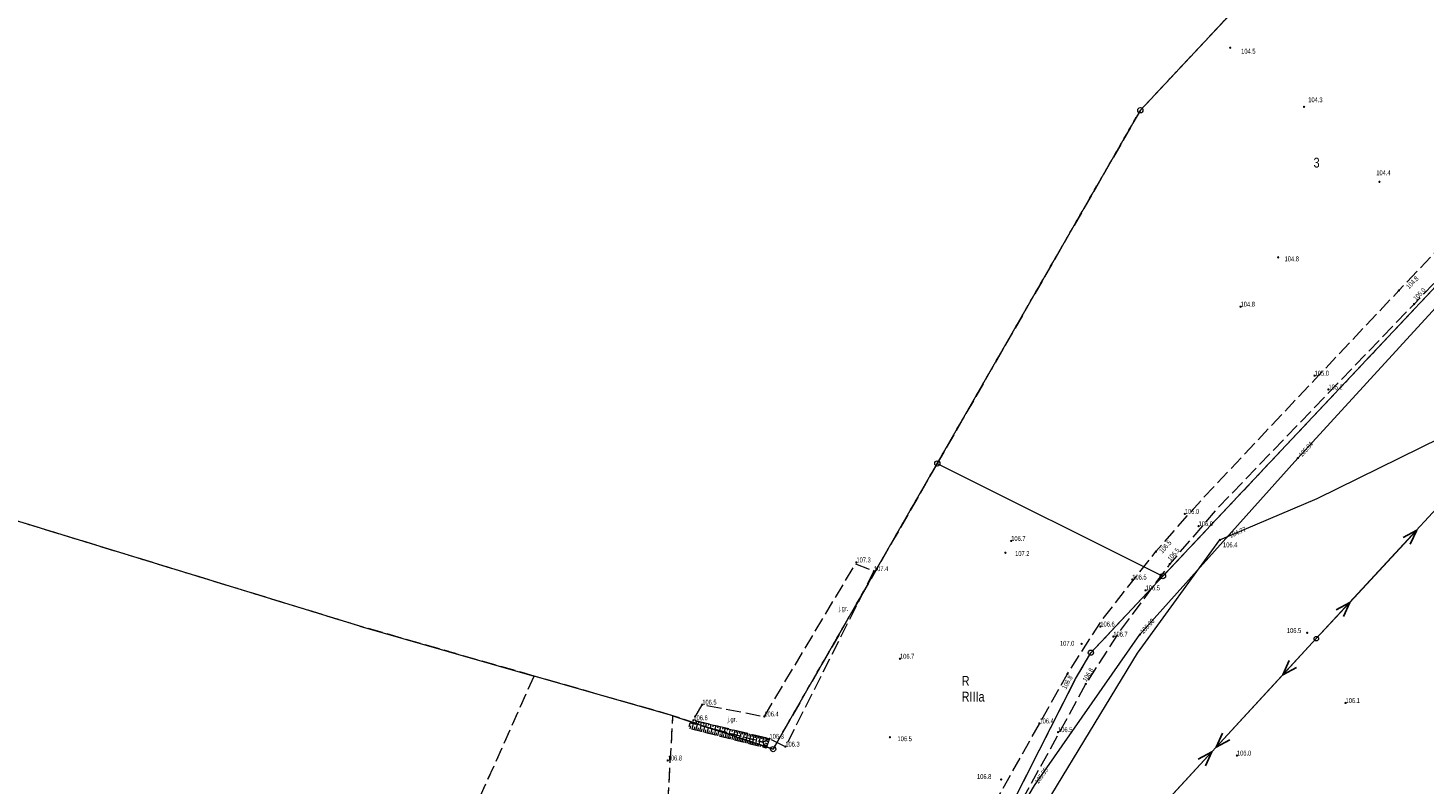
# Model space of a CAD drawing. Header units: inches. Extents: x 6497603 to 6502483, y 5925790 to 5934357.
# Tile 48 of 256: x 6499450 to 6499663, y 5926977 to 5927092. Entities that reach past the tile are written whole.
import ezdxf
from ezdxf.enums import TextEntityAlignment as Align

# ---------------------------------------------------------------- set-up
doc = ezdxf.new("R2010")
doc.units = ezdxf.units.IN
doc.header["$MEASUREMENT"] = 0
for name, pattern in [('1.5_0.75', [2.25, 1.5, -0.75]), ('2.25_0.75', [3, 2.25, -0.75]), ('219-1000', [0, 0]), ('egkk-1000', [3, 2.25, -0.75]), ('egug-1000', [1.5, 0.75, -0.75]), ('suep_nn_1000', [0, 0])]:
    doc.linetypes.add(name, pattern=pattern)
for name, color, linetype in [('000 Inne (niezydentyfikowane)', 7, 'Continuous'), ('202-punkt graniczny', 7, 'Continuous'), ('203-punkt graniczny', 7, 'Continuous'), ('209-oznaczenie konturu klasyfikacyjnego', 7, 'Continuous'), ('210-oznaczenie konturu użytku gruntowego', 7, 'Continuous'), ('211-numer działki ewidencyjnej', 7, 'Continuous'), ('217-kontur klasyfikacyjny', 7, 'Continuous'), ('218-kontur użytku gruntowego', 7, 'Continuous'), ('219-działka ewidencyjna', 7, 'Continuous'), ('jezdnia', 7, 'Continuous'), ('jezdnia-Atr17', 7, 'Continuous'), ('pikieta naturalna', 7, 'Continuous'), ('pikieta naturalna-Atr2', 7, 'Continuous'), ('przewód elektroenergetyczny niskiego napięcia', 7, 'Continuous'), ('przewód telekomunikacyjny podziemny', 7, 'Continuous'), ('przewód wodociągowy', 7, 'Continuous'), ('rzędna', 7, 'Continuous'), ('rzędna-Atr2', 7, 'Continuous'), ('skarpa nieumocniona', 7, 'Continuous'), ('słup przewodów napowietrznych', 7, 'Continuous')]:
    doc.layers.add(name, color=color, linetype=linetype)
doc.styles.get("Standard").update_dxf_attribs({"font": 'arial.ttf'})

# ---------------------------------------------------------------- blocks, each defined once
blk = doc.blocks.new('203')
at = {"linetype": 'Continuous', "lineweight": 0}
h = blk.add_hatch(color=0, dxfattribs=at)
edge = h.paths.add_edge_path()
edge.add_arc((0, 0), 0.09, 0, 360)
blk = doc.blocks.new('202')
at = {"color": 0, "linetype": 'Continuous', "lineweight": 0}
blk.add_circle((0, 0), 0.4, dxfattribs=at)
blk = doc.blocks.new('PW01')
at = {"linetype": 'Continuous', "lineweight": 13}
h = blk.add_hatch(color=0, dxfattribs=at)
edge = h.paths.add_edge_path()
edge.add_arc((0, 0), 0.18, 0, 360)
blk = doc.blocks.new('US15')
at = {"color": 0, "linetype": 'Continuous', "lineweight": 13}
blk.add_circle((0, 0), 0.35, dxfattribs=at)
blk = doc.blocks.new('SUEP1')
at = {"color": 0, "linetype": 'Continuous'}
for p, q in [((0, 0), (7.5, 0)), ((7.5, 0), (5.25, 0.75)), ((7.5, 0), (5.25, -0.75)), ((7.5, 0), (22.5, 0)), ((22.5, 0), (20.25, 0.75)), ((22.5, 0), (20.25, -0.75))]:
    blk.add_line(p, q, dxfattribs=at)

msp = doc.modelspace()

# ---------------------------------------------------------------- linework, layer by layer
at = {"layer": '000 Inne (niezydentyfikowane)', "color": 7, "linetype": 'Continuous', "lineweight": 18, "flags": 128}
for points in [[(6499550.79, 5926985.56), (6499550.9, 5926986)], [(6499551.08, 5926985.49), (6499551.3, 5926986.36)], [(6499551.37, 5926985.41), (6499551.48, 5926985.85)], [(6499551.76, 5926986.75), (6499551.64, 5926986.27)], [(6499551.66, 5926985.34), (6499551.88, 5926986.2)], [(6499551.94, 5926985.27), (6499552.05, 5926985.7)], [(6499552.12, 5926986.66), (6499552.06, 5926986.42)], [(6499552.23, 5926985.2), (6499552.45, 5926986.05)], [(6499552.48, 5926986.57), (6499552.36, 5926986.08)], [(6499552.51, 5926985.12), (6499552.62, 5926985.55)], [(6499552.85, 5926986.49), (6499552.79, 5926986.23)], [(6499552.8, 5926985.05), (6499553.01, 5926985.9)], [(6499553.08, 5926984.98), (6499553.18, 5926985.4)], [(6499553.21, 5926986.4), (6499553.09, 5926985.88)], [(6499553.36, 5926984.91), (6499553.57, 5926985.75)], [(6499553.57, 5926986.31), (6499553.51, 5926986.05)], [(6499553.64, 5926984.84), (6499553.74, 5926985.26)], [(6499553.94, 5926986.22), (6499553.81, 5926985.69)], [(6499553.91, 5926984.77), (6499554.12, 5926985.6)], [(6499554.3, 5926986.13), (6499554.24, 5926985.86)], [(6499554.47, 5926984.63), (6499554.67, 5926985.46)], [(6499554.67, 5926986.04), (6499554.53, 5926985.5)], [(6499555.03, 5926985.96), (6499554.96, 5926985.68)], [(6499555.01, 5926984.49), (6499555.22, 5926985.31)], [(6499555.39, 5926985.87), (6499555.26, 5926985.3)], [(6499555.76, 5926985.78), (6499555.69, 5926985.49)], [(6499556.12, 5926985.69), (6499555.98, 5926985.11)], [(6499556.49, 5926985.6), (6499556.41, 5926985.31)], [(6499556.85, 5926985.51), (6499556.7, 5926984.92)], [(6499557.21, 5926985.42), (6499557.14, 5926985.12)], [(6499557.58, 5926985.34), (6499557.43, 5926984.72)], [(6499557.82, 5926985.28), (6499557.75, 5926984.97)], [(6499558.06, 5926985.22), (6499557.91, 5926984.59)], [(6499554.19, 5926984.7), (6499554.29, 5926985.12)], [(6499554.74, 5926984.56), (6499554.84, 5926984.97)], [(6499555.28, 5926984.42), (6499555.39, 5926984.83)], [(6499555.55, 5926984.36), (6499555.76, 5926985.17)], [(6499555.82, 5926984.29), (6499555.92, 5926984.69)], [(6499556.09, 5926984.22), (6499556.29, 5926985.03)], [(6499556.36, 5926984.15), (6499556.46, 5926984.55)], [(6499556.62, 5926984.09), (6499556.82, 5926984.88)], [(6499556.89, 5926984.02), (6499556.99, 5926984.42)], [(6499557.15, 5926983.95), (6499557.35, 5926984.74)], [(6499557.41, 5926983.89), (6499557.51, 5926984.28)], [(6499557.67, 5926983.82), (6499557.87, 5926984.6)], [(6499557.93, 5926983.76), (6499558.03, 5926984.15)], [(6499558.19, 5926983.69), (6499558.39, 5926984.47)], [(6499558.31, 5926985.16), (6499558.23, 5926984.84)], [(6499558.55, 5926985.1), (6499558.4, 5926984.46)], [(6499558.45, 5926983.63), (6499558.55, 5926984.01)], [(6499558.7, 5926983.56), (6499558.9, 5926984.33)], [(6499558.8, 5926985.04), (6499558.72, 5926984.72)], [(6499559.04, 5926984.98), (6499558.88, 5926984.33)], [(6499558.96, 5926983.5), (6499559.06, 5926983.88)], [(6499559.28, 5926984.92), (6499559.21, 5926984.59)], [(6499559.21, 5926983.43), (6499559.41, 5926984.19)], [(6499559.53, 5926984.86), (6499559.37, 5926984.2)], [(6499559.47, 5926983.37), (6499559.56, 5926983.75)], [(6499559.77, 5926984.8), (6499559.69, 5926984.47)], [(6499559.72, 5926983.3), (6499559.91, 5926984.06)], [(6499560.02, 5926984.74), (6499559.85, 5926984.08)], [(6499559.97, 5926983.24), (6499560.06, 5926983.62)], [(6499560.26, 5926984.68), (6499560.18, 5926984.35)], [(6499560.22, 5926983.18), (6499560.41, 5926983.93)], [(6499560.51, 5926984.62), (6499560.34, 5926983.95)], [(6499560.47, 5926983.12), (6499560.56, 5926983.49)], [(6499560.75, 5926984.56), (6499560.67, 5926984.22)], [(6499560.71, 5926983.05), (6499560.9, 5926983.8)], [(6499560.99, 5926984.5), (6499560.83, 5926983.82)], [(6499560.96, 5926982.99), (6499561.06, 5926983.36)], [(6499561.24, 5926984.44), (6499561.15, 5926984.1)], [(6499561.22, 5926982.93), (6499561.4, 5926983.66)], [(6499561.48, 5926984.39), (6499561.31, 5926983.69)], [(6499561.49, 5926982.86), (6499561.58, 5926983.22)], [(6499561.73, 5926984.33), (6499561.64, 5926983.97)], [(6499561.97, 5926984.27), (6499561.8, 5926983.56)], [(6499561.87, 5926982.76), (6499562, 5926983.29)], [(6499562.47, 5926982.98), (6499562.09, 5926983.12)], [(6499562.21, 5926984.21), (6499562.15, 5926983.93)], [(6499562.57, 5926983.23), (6499562.23, 5926983.36)], [(6499562.69, 5926983.58), (6499562.25, 5926983.74)], [(6499562.46, 5926984.15), (6499562.37, 5926983.8)], [(6499562.7, 5926984.09), (6499562.69, 5926984.02)], [(6499562.38, 5926982.73), (6499562.33, 5926982.74)]]:
    msp.add_lwpolyline(points, dxfattribs=at)
at = {"layer": '217-kontur klasyfikacyjny', "color": 3, "linetype": 'egkk-1000', "lineweight": 18, "flags": 128}
for points in [[(6499663.8, 5927127.17), (6499619.32, 5927079.69)], [(6499622.76, 5927008.8), (6499700.23, 5927091.05)], [(6499619.32, 5927079.69), (6499588.41, 5927025.95)], [(6499588.41, 5927025.95), (6499563.41, 5926982.48)], [(6499500.5, 5927001.19), (6499444.21, 5927018.44)], [(6499611.79, 5926997.15), (6499622.76, 5927008.8)], [(6499527.02, 5926993.6), (6499500.5, 5927001.19)], [(6499609.46, 5926993.17), (6499611.79, 5926997.15)], [(6499497.97, 5926928.59), (6499527.02, 5926993.6)], [(6499548.16, 5926987.56), (6499527.02, 5926993.6)], [(6499600.2, 5926974.95), (6499609.46, 5926993.17)], [(6499546.04, 5926950.43), (6499548.16, 5926987.56)], [(6499563.41, 5926982.48), (6499548.16, 5926987.56)]]:
    msp.add_lwpolyline(points, dxfattribs=at)
at = {"layer": '218-kontur użytku gruntowego', "color": 3, "linetype": 'egug-1000', "lineweight": 18, "flags": 128}
for points in [[(6499619.32, 5927079.69), (6499663.8, 5927127.17)], [(6499622.76, 5927008.8), (6499700.23, 5927091.05)], [(6499588.41, 5927025.95), (6499619.32, 5927079.69)], [(6499563.41, 5926982.48), (6499588.41, 5927025.95)], [(6499500.5, 5927001.19), (6499444.21, 5927018.44)], [(6499611.79, 5926997.15), (6499622.76, 5927008.8)], [(6499527.02, 5926993.6), (6499500.5, 5927001.19)], [(6499609.46, 5926993.17), (6499611.79, 5926997.15)], [(6499497.97, 5926928.59), (6499527.02, 5926993.6)], [(6499548.16, 5926987.56), (6499527.02, 5926993.6)], [(6499600.2, 5926974.95), (6499609.46, 5926993.17)], [(6499546.04, 5926950.43), (6499548.16, 5926987.56)], [(6499548.16, 5926987.56), (6499563.41, 5926982.48)]]:
    msp.add_lwpolyline(points, dxfattribs=at)
at = {"layer": '219-działka ewidencyjna', "color": 3, "linetype": '219-1000', "lineweight": 18, "flags": 128}
for points in [[(6499619.32, 5927079.69), (6499663.8, 5927127.17)], [(6499622.76, 5927008.8), (6499700.23, 5927091.05)], [(6499588.41, 5927025.95), (6499619.32, 5927079.69)], [(6499563.41, 5926982.48), (6499588.41, 5927025.95)], [(6499588.41, 5927025.95), (6499622.76, 5927008.8)], [(6499500.5, 5927001.19), (6499444.21, 5927018.44)], [(6499611.79, 5926997.15), (6499622.76, 5927008.8)], [(6499500.5, 5927001.19), (6499527.02, 5926993.6)], [(6499609.46, 5926993.17), (6499611.79, 5926997.15)], [(6499548.16, 5926987.56), (6499527.02, 5926993.6)], [(6499600.2, 5926974.95), (6499609.46, 5926993.17)], [(6499548.16, 5926987.56), (6499563.41, 5926982.48)]]:
    msp.add_lwpolyline(points, dxfattribs=at)
at = {"layer": 'jezdnia', "color": 7, "linetype": '2.25_0.75', "lineweight": 18, "flags": 128}
for points in [[(6499594.03, 5926968.7), (6499608.23, 5926993.94), (6499613.41, 5927002.04), (6499621.69, 5927012.54), (6499628.91, 5927020.73), (6499658.69, 5927052.27), (6499694.42, 5927090.04), (6499695.69, 5927091.56), (6499696.52, 5927093.01), (6499697.02, 5927094.8), (6499696.81, 5927096.76), (6499696.37, 5927097.93), (6499704.45, 5927090.13), (6499702.54, 5927090.13), (6499699.95, 5927089.7), (6499698.13, 5927088.81), (6499696.7, 5927087.61), (6499661, 5927050.2), (6499630.74, 5927018.76), (6499623.79, 5927010.65), (6499615.99, 5927000.19), (6499611.02, 5926992.4), (6499596.89, 5926966.68), (6499595.17, 5926963.14), (6499590.87, 5926956.04), (6499575.19, 5926930.08), (6499557.91, 5926897.66), (6499540.5, 5926864.11), (6499522.86, 5926829.88), (6499504.38, 5926794.53), (6499497.13, 5926781.9), (6499486.68, 5926762.57), (6499470.04, 5926728.71), (6499451.61, 5926693.91), (6499434.24, 5926660.55), (6499433.39, 5926658.93), (6499431.73, 5926655.84), (6499416.3, 5926625.21), (6499397.09, 5926589.53), (6499378.41, 5926553.68), (6499360.52, 5926518.54), (6499343.42, 5926486.51), (6499324.35, 5926453.27), (6499305.79, 5926421.82), (6499289.18, 5926391.25), (6499285.67, 5926384.56), (6499285.25, 5926381.1), (6499285.74, 5926379.01), (6499286.56, 5926377.39), (6499288.53, 5926375.93), (6499289.57, 5926374.85), (6499272.96, 5926374.41), (6499273.92, 5926374.76), (6499276.08, 5926375.76), (6499277.62, 5926377.1), (6499278.75, 5926378.57), (6499282.19, 5926385.71), (6499303.36, 5926423.18), (6499322, 5926454.56), (6499322.53, 5926455.52), (6499326.43, 5926462.52), (6499337.21, 5926481.97), (6499339.91, 5926486.81), (6499340.48, 5926487.84), (6499346.96, 5926500.28), (6499350.25, 5926506.59), (6499357.34, 5926520.19), (6499365.04, 5926534.01), (6499367.84, 5926539.94), (6499375.48, 5926555.45), (6499394.05, 5926591.24), (6499407.27, 5926615.69), (6499411.12, 5926622.8), (6499413.34, 5926626.91), (6499431.25, 5926661.81), (6499448.95, 5926695.56), (6499466.94, 5926730.26), (6499483.97, 5926764.32), (6499493.97, 5926782.93), (6499502.02, 5926796.26), (6499505.18, 5926802.4), (6499507.13, 5926806.18), (6499519.9, 5926831), (6499536.73, 5926863.66), (6499537.71, 5926865.65), (6499541.71, 5926873.24), (6499555.39, 5926899.21), (6499563.48, 5926914.1), (6499567.48, 5926921.45), (6499572.99, 5926931.59)], [(6499575.95, 5927010.65), (6499578.76, 5927009.56), (6499565.27, 5926982.86), (6499562.86, 5926984.05), (6499551.27, 5926986.87), (6499552.62, 5926989.24), (6499562.07, 5926987.45)]]:
    msp.add_lwpolyline(points, close=True, dxfattribs=at)
at = {"layer": 'przewód elektroenergetyczny niskiego napięcia', "color": 1, "linetype": 'suep_nn_1000', "lineweight": 18, "flags": 128}
for points in [[(6499646.11, 5926999.29), (6499678.41, 5927034.21)], [(6499614.96, 5926965.54), (6499646.11, 5926999.29)]]:
    msp.add_lwpolyline(points, dxfattribs=at)
at = {"layer": 'przewód telekomunikacyjny podziemny', "color": 30, "linetype": 'Continuous', "lineweight": 18, "flags": 128}
msp.add_lwpolyline([(6499584.93, 5926946.13), (6499603.22, 5926976.96), (6499619.25, 5926999.91), (6499643.3, 5927026.76), (6499674.24, 5927060.55), (6499692.6, 5927081.4), (6499700.73, 5927089.41), (6499701.79, 5927089.85), (6499727.46, 5927067.62), (6499740.5, 5927056.6), (6499744.77, 5927061.75)], dxfattribs=at)
at = {"layer": 'przewód wodociągowy', "color": 5, "linetype": 'Continuous', "lineweight": 18, "flags": 128}
msp.add_lwpolyline([(6499333.02, 5926462.76), (6499339.26, 5926474.09), (6499356.77, 5926507.41), (6499373.17, 5926536.57), (6499378.67, 5926551.82), (6499396.89, 5926586.04), (6499417.9, 5926623.29), (6499435.57, 5926657.76), (6499453.6, 5926690.96), (6499471.3, 5926724.21), (6499485, 5926750.86), (6499506.34, 5926790.94), (6499527.19, 5926828.61), (6499547.46, 5926867.59), (6499579.5, 5926927.92), (6499588.02, 5926942.72), (6499598.56, 5926963.62), (6499618.91, 5926997.07), (6499631.44, 5927014.31), (6499646.22, 5927020.61), (6499677.68, 5927036.09)], dxfattribs=at)
at = {"layer": 'skarpa nieumocniona', "color": 7, "linetype": '1.5_0.75', "lineweight": 18, "flags": 128}
for points in [[(6499561.86, 5926983.54), (6499562.35, 5926982.64), (6499550.55, 5926985.62), (6499550.77, 5926986.5)], [(6499561.86, 5926983.54), (6499562.35, 5926982.64), (6499550.55, 5926985.62), (6499550.77, 5926986.5)], [(6499562.86, 5926984.05), (6499561.86, 5926983.54), (6499550.77, 5926986.5), (6499551.27, 5926986.87)], [(6499562.86, 5926984.05), (6499561.86, 5926983.54), (6499550.77, 5926986.5), (6499551.27, 5926986.87)], [(6499562.35, 5926982.64), (6499561.86, 5926983.54), (6499562.86, 5926984.05)], [(6499562.35, 5926982.64), (6499561.86, 5926983.54), (6499562.86, 5926984.05)]]:
    msp.add_lwpolyline(points, close=True, dxfattribs=at)

# ---------------------------------------------------------------- block references
at = {"layer": '202-punkt graniczny', "color": 7, "linetype": 'Continuous', "lineweight": 18}
for p in [(6499619.32, 5927079.69), (6499588.41, 5927025.95), (6499622.76, 5927008.8), (6499611.79, 5926997.15), (6499563.41, 5926982.48)]:
    msp.add_blockref('202', p, dxfattribs=at)
at = {"layer": '203-punkt graniczny', "color": 3, "linetype": 'Continuous', "lineweight": 18}
msp.add_blockref('203', (6499500.5, 5927001.19), dxfattribs=at)
at = {"layer": '203-punkt graniczny', "color": 7, "linetype": 'Continuous', "lineweight": 18}
for p in [(6499527.02, 5926993.6), (6499609.46, 5926993.17), (6499548.16, 5926987.56)]:
    msp.add_blockref('203', p, dxfattribs=at)
at = {"layer": 'pikieta naturalna', "color": 7, "linetype": 'Continuous', "lineweight": 13}
for p in [(6499633, 5927089.2), (6499644.24, 5927080.21), (6499655.72, 5927068.8), (6499640.3, 5927057.31), (6499658.69, 5927052.27), (6499634.58, 5927049.8), (6499661, 5927050.2), (6499645.85, 5927039.3), (6499647.95, 5927037.2), (6499626.09, 5927018.27), (6499628.19, 5927016.41), (6499599.66, 5927014.16), (6499631.44, 5927014.31), (6499576.09, 5927010.89), (6499598.77, 5927012.36), (6499621.69, 5927012.54), (6499623.79, 5927010.65), (6499578.76, 5927009.56), (6499618.09, 5927008.28), (6499620.12, 5927006.64), (6499613.23, 5927001.13), (6499644.72, 5927000.18), (6499610.38, 5926998.5), (6499615.21, 5926999.6), (6499582.72, 5926996.23), (6499608.23, 5926993.94), (6499611.02, 5926992.4), (6499650.56, 5926989.5), (6499552.62, 5926989.24), (6499562.07, 5926987.45), (6499551.27, 5926986.87), (6499603.95, 5926986.39), (6499606.79, 5926985.06), (6499562.86, 5926984.05), (6499581.19, 5926984.29), (6499565.27, 5926982.86), (6499634.02, 5926981.5), (6499547.36, 5926980.75), (6499598.13, 5926977.86)]:
    msp.add_blockref('PW01', p, dxfattribs=at)
at = {"layer": 'przewód elektroenergetyczny niskiego napięcia', "color": 1, "linetype": 'Continuous', "lineweight": 18}
for p, rotation in [((6499646.11, 5926999.29), 47.23200000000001), ((6499646.11, 5926999.29), 227.294), ((6499614.96, 5926965.54), 47.294)]:
    msp.add_blockref('SUEP1', p, dxfattribs=dict(at, rotation=rotation))
at = {"layer": 'rzędna', "color": 30, "linetype": 'Continuous', "lineweight": 18}
for p in [(6499643.3, 5927026.76), (6499619.25, 5926999.91)]:
    msp.add_blockref('PW01', p, dxfattribs=at)
at = {"layer": 'rzędna', "color": 5, "linetype": 'Continuous', "lineweight": 18}
msp.add_blockref('PW01', (6499631.44, 5927014.31), dxfattribs=at)
at = {"layer": 'słup przewodów napowietrznych', "color": 7, "linetype": 'Continuous', "lineweight": 18}
msp.add_blockref('US15', (6499646.11, 5926999.29), dxfattribs=at)

# ---------------------------------------------------------------- texts
at = {"layer": '209-oznaczenie konturu klasyfikacyjnego', "color": 3, "linetype": 'Continuous', "lineweight": 18, "width": 0.79}
msp.add_text('RIIIa', height=1.5, dxfattribs=at).set_placement((6499592.11, 5926991.21), align=Align.TOP_LEFT)
at = {"layer": '210-oznaczenie konturu użytku gruntowego', "color": 3, "linetype": 'Continuous', "lineweight": 18, "width": 0.79}
msp.add_text('R', height=1.5, dxfattribs=at).set_placement((6499592.12, 5926992.11))
at = {"layer": '211-numer działki ewidencyjnej', "color": 3, "linetype": 'Continuous', "lineweight": 18, "width": 0.79}
msp.add_text('3', height=1.5, dxfattribs=at).set_placement((6499645.69, 5927072.47), align=Align.TOP_LEFT)
at = {"layer": 'jezdnia-Atr17', "color": 7, "width": 0.667}
for p in [(6499573.41, 5927003.52), (6499556.48, 5926986.64)]:
    msp.add_text('j.gr.', height=0.75, dxfattribs=at).set_placement(p)
at = {"layer": 'pikieta naturalna-Atr2', "color": 7, "width": 0.667}
for s, p in [('104.5', (6499634.67, 5927088.3)), ('104.3', (6499644.88, 5927080.91)), ('104.4', (6499655.24, 5927069.8)), ('104.8', (6499641.28, 5927056.7)), ('104.8', (6499634.58, 5927049.8)), ('105.0', (6499645.85, 5927039.3)), ('105.2', (6499647.95, 5927037.2)), ('106.0', (6499626.09, 5927018.27)), ('106.0', (6499628.19, 5927016.41)), ('106.7', (6499599.66, 5927014.16)), ('106.4', (6499631.91, 5927013.18)), ('107.3', (6499576.09, 5927010.89)), ('107.2', (6499600.25, 5927011.86)), ('107.4', (6499578.76, 5927009.56)), ('106.5', (6499618.09, 5927008.28)), ('106.5', (6499620.12, 5927006.64)), ('106.6', (6499613.23, 5927001.13)), ('106.7', (6499615.21, 5926999.6)), ('106.5', (6499641.63, 5927000.15)), ('107.0', (6499607.08, 5926998.2)), ('106.7', (6499582.72, 5926996.23)), ('106.5', (6499552.62, 5926989.24)), ('106.1', (6499650.56, 5926989.5)), ('106.6', (6499551.27, 5926986.87)), ('106.4', (6499562.07, 5926987.45)), ('106.4', (6499603.95, 5926986.39)), ('106.5', (6499606.79, 5926985.06)), ('106.3', (6499562.86, 5926984.05)), ('106.3', (6499565.27, 5926982.86)), ('106.5', (6499582.35, 5926983.69)), ('106.8', (6499547.36, 5926980.75)), ('106.0', (6499634.02, 5926981.5)), ('106.8', (6499594.45, 5926977.93))]:
    msp.add_text(s, height=0.75, dxfattribs=at).set_placement(p)
for s, rotation, p in [('104.8', 46.589, (6499660.25, 5927052.42)), ('105.0', 46.34, (6499661.33, 5927050.65)), ('106.5', 48.602, (6499622.68, 5927012.2)), ('106.5', 49.404, (6499623.93, 5927011.03)), ('106.8', 57.462, (6499611.08, 5926992.67)), ('106.8', 60.638, (6499607.99, 5926991.5))]:
    msp.add_text(s, height=0.75, rotation=rotation, dxfattribs=at).set_placement(p)
at = {"layer": 'rzędna-Atr2', "color": 30, "width": 0.667}
for s, rotation, p in [('105.04', 47.521, (6499643.63, 5927027.12)), ('106.00', 48.149, (6499619.5, 5927000.19)), ('105.95', 55.066, (6499603.49, 5926977.35))]:
    msp.add_text(s, height=0.75, rotation=rotation, dxfattribs=at).set_placement(p, align=Align.MIDDLE_LEFT)
at = {"layer": 'rzędna-Atr2', "color": 5, "width": 0.667}
msp.add_text('104.77', height=0.75, rotation=23.086, dxfattribs=at).set_placement((6499632.92, 5927014.94), align=Align.MIDDLE_LEFT)

doc.saveas('drawing.dxf')
